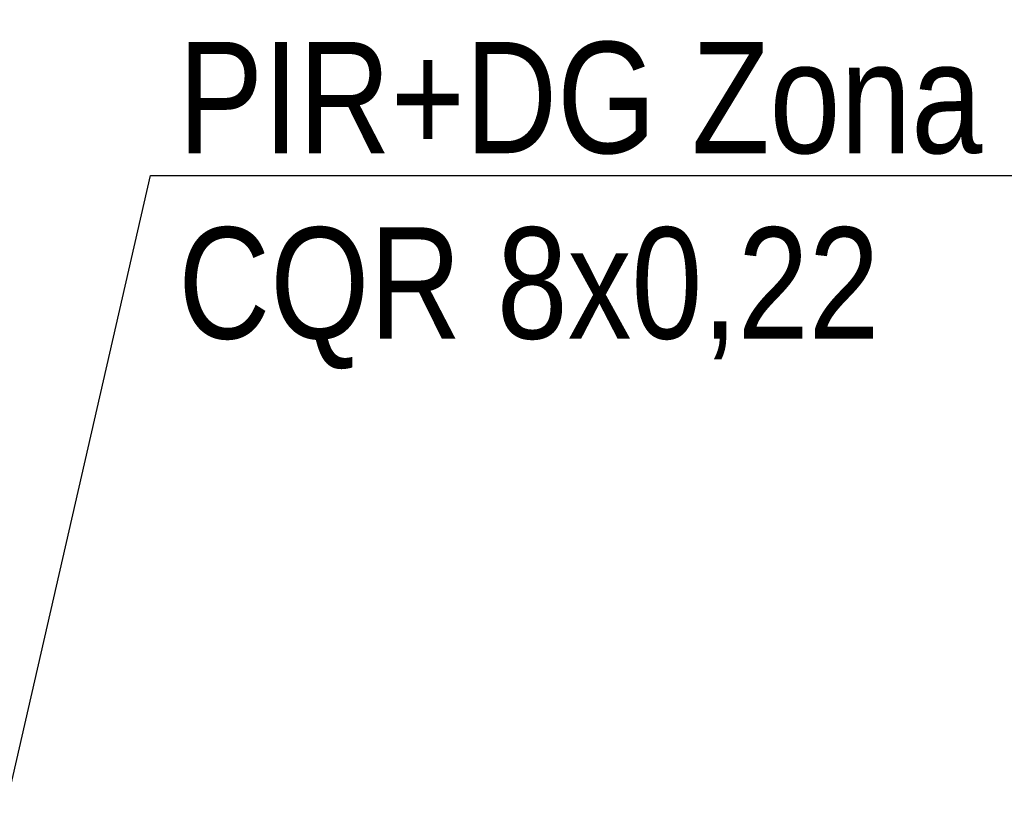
# Model space of a CAD drawing. Header units: millimetres. Extents: x -1662057 to -197461, y -941126 to 63888.
# Tile 134 of 209: x -1591747 to -1589610, y -338743 to -337030. Entities that reach past the tile are written whole.
import ezdxf
from ezdxf import colors
from ezdxf.entities.mleader import LeaderData, LeaderLine
from ezdxf.math import Vec2, Vec3

# ---------------------------------------------------------------- set-up
doc = ezdxf.new("R2010")
doc.units = ezdxf.units.MM
doc.layers.add('VS_AS', color=5, linetype='CONTINUOUS', lineweight=25)
doc.styles.add('MKM_Arial narrow', font='ARIALN.TTF')

# ---------------------------------------------------------------- blocks, each defined once
blk = doc.blocks.new('_None')

msp = doc.modelspace()

# ---------------------------------------------------------------- leaders
at = {"layer": 'VS_AS', "color": 7}
ml = msp.add_multileader_mtext('Standard', dxfattribs=at)
ml.set_content('{\\C5;PIR+DG Zona \\fArial Narrow|b0|i0|c186|p34;30\\fArial Narrow|b0|i0|c0|p34;. P5.\\fArial Narrow|b0|i0|c186|p34;\\P}CQR 8x0,22', color=7, style='MKM_Arial narrow')
ml.set_leader_properties(color=256, linetype='ByLayer', lineweight=-1)
ml.set_arrow_properties(name='NONE')
ml.build(insert=Vec2(0, 0))
ml.multileader.update_dxf_attribs({"has_dogleg": 0, "text_left_attachment_type": 6, "text_right_attachment_type": 6, "dogleg_length": 0.36, "arrow_head_size": 90.58202})
ctx = ml.context
ctx.base_point, ctx.char_height, ctx.arrow_head_size, ctx.landing_gap_size, ctx.plane_origin = Vec3(-1591463.49106, -337368.51285), 241.55204301, 90.58202, 60.38801, Vec3(-1586523.00767, -352082.53362)
ctx.left_attachment, ctx.right_attachment, ctx.attachment_type = 6, 6, 1
notes = []
notes.append((ctx, [(0, (1, 1, 0), (-1591463.85106, -337368.51285), (1, 0), 0.36, [(0, [(-1591924.44656, -339384.98674)], 0, [])])]))
ctx.mtext.insert, ctx.mtext.width, ctx.mtext.defined_height, ctx.mtext.flow_direction = Vec3(-1591403.10305, -337078.6504), 2555.3651324, 597.96664, 5
ctx.mtext.has_bg_fill, ctx.mtext.bg_color, ctx.mtext.bg_scale_factor, ctx.mtext.bg_transparency, ctx.mtext.use_window_bg_color = 1, -1073741824, 1.2, 0, 1
for ctx, leaders in notes:
    for number, flags, end, landing, length, lines in leaders:
        leader = LeaderData()
        leader.index, (leader.has_last_leader_line, leader.has_dogleg_vector, leader.attachment_direction) = number, flags
        leader.last_leader_point, leader.dogleg_vector, leader.dogleg_length = Vec3(end), Vec3(landing), length
        for number, points, colour, breaks in lines:
            line = LeaderLine()
            line.index, line.vertices, line.color, line.breaks = number, Vec3.list(points), colors.encode_raw_color(colour), breaks
            leader.lines.append(line)
        ctx.leaders.append(leader)

doc.saveas('drawing.dxf')
